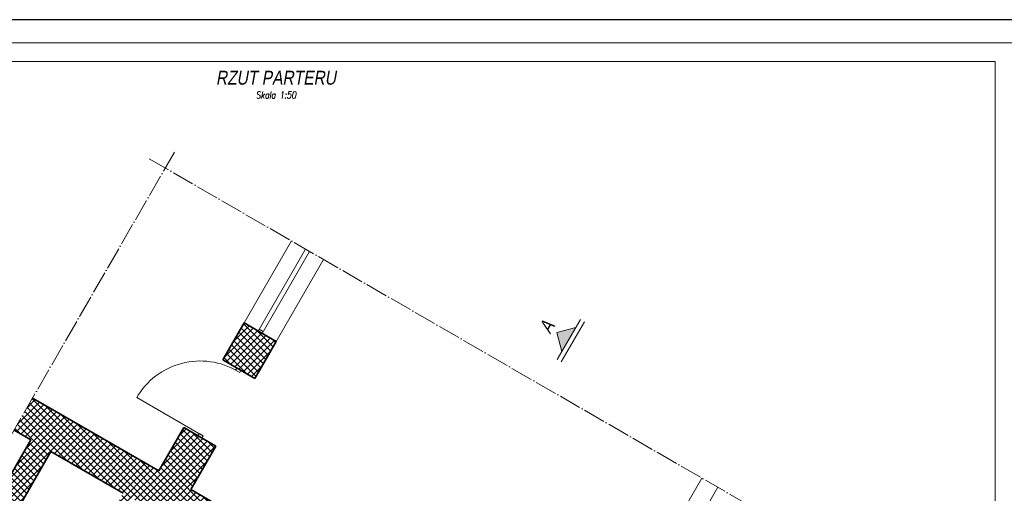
# Model space of a CAD drawing. Header units: millimetres. Extents: x 558 to 24951, y -5755 to 7551.
# Tile 31 of 32: x 22995 to 24056, y 7041 to 7551. Entities that reach past the tile are written whole.
import ezdxf
from ezdxf.enums import TextEntityAlignment as Align

# ---------------------------------------------------------------- set-up
doc = ezdxf.new("R2010")
doc.units = ezdxf.units.MM
doc.linetypes.add('ACAD_ISO04W100', pattern=[30, 24, -3, 0, -3])
doc.layers.get('Defpoints').update_dxf_attribs({"color": 252})
for name, color, linetype, lineweight in [('K_Grube', 252, 'Continuous', 35), ('K_Kreskowanie', 252, 'Continuous', 5), ('K_Opis_zmienny', 252, 'Continuous', 13), ('K_Osie', 252, 'ACAD_ISO04W100', 5), ('K_Ramka', 252, 'Continuous', 18), ('K_Stolarka', 252, 'Continuous', 15), ('K_Widokowe', 252, 'Continuous', 13)]:
    doc.layers.add(name, color=color, linetype=linetype, lineweight=lineweight)
doc.styles.add('Tytuł 50', font='arial.ttf', dxfattribs={"width": 0.8, "oblique": 10, "height": 15})
doc.styles.add('Zwykły 50', font='romans.shx', dxfattribs={"width": 0.8, "oblique": 10, "height": 7.5})
pattern_1 = [(45, (2962.861, -2454.189), (-3.5921024, 3.5921024), []), (135, (2962.861, -2454.189), (-3.5921024, -3.5921024), [])]

msp = doc.modelspace()

# ---------------------------------------------------------------- hatches: boundary and pattern name
at = {"layer": 'K_Kreskowanie', "ltscale": 5}
h = msp.add_hatch(dxfattribs=at)
h.set_pattern_fill('ANSI37', color=256, scale=1.6)
h.set_pattern_definition(pattern_1)
h.paths.add_polyline_path([(23236.838, 7224.307), (23213.838, 7184.469), (23248.479, 7164.469), (23271.479, 7204.307)])
h = msp.add_hatch(dxfattribs=at)
h.set_pattern_fill('ANSI37', color=256, scale=1.6)
h.set_pattern_definition(pattern_1)
h.paths.add_polyline_path([(23007.059, 7098.317), (22767.559, 6683.491), (22861.955, 6628.991), (22866.955, 6637.651), (22827.984, 6660.151), (22841.984, 6684.4), (22808.209, 6703.9), (22875.301, 6820.107), (22954.976, 6774.107), (22959.976, 6782.767), (22880.301, 6828.767), (23028.709, 7085.817), (23106.652, 7040.817), (23041.652, 6928.234), (23050.312, 6923.234), (23115.312, 7035.817), (23193.254, 6990.817), (23128.254, 6878.234), (23136.914, 6873.234), (23201.914, 6985.817), (23298.909, 6929.817), (23164.909, 6697.722), (23052.326, 6762.722), (22951.826, 6588.651), (22944.898, 6592.651), (22939.898, 6583.991), (22962.414, 6570.991), (22967.414, 6579.651), (22960.486, 6583.651), (22994.986, 6643.407), (23073.795, 6597.907), (23039.295, 6538.151), (23028.036, 6544.651), (23023.036, 6535.991), (23094.05, 6494.991), (23099.05, 6503.651), (23047.955, 6533.151), (23087.455, 6601.567), (23047.618, 6624.567), (23103.618, 6721.562), (23170.302, 6683.062), (23309.302, 6923.817), (23369.923, 6888.817), (23389.923, 6923.458), (23179.479, 7044.958), (23206.479, 7091.723), (23171.838, 7111.723), (23144.838, 7064.958), (23008.872, 7143.458), (22988.872, 7108.817)])
h.paths.add_polyline_path([(23038.957, 6629.567), (22999.986, 6652.067), (23055.986, 6749.062), (23094.957, 6726.562)], flags=16)
h.paths.add_polyline_path([(22803.209, 6695.24), (22828.324, 6680.74), (22819.324, 6665.151), (22794.209, 6679.651)], flags=16)
at = {"layer": 'K_Opis_zmienny'}
msp.add_hatch(color=256, dxfattribs=at).paths.add_polyline_path([(23573.844, 7214.019), (23594.335, 7219.509), (23579.335, 7193.528)])

# ---------------------------------------------------------------- linework, layer by layer
at = {"layer": 'Defpoints'}
msp.add_lwpolyline([(22371.174, 6065.976), (24471.174, 6065.976), (24471.174, 7550.976), (22371.174, 7550.976)], close=True, dxfattribs=at)
at = {"layer": 'K_Grube', "ltscale": 5}
for p, q in [((23236.838, 7224.307), (23213.838, 7184.469)), ((23271.479, 7204.307), (23236.838, 7224.307)), ((23271.479, 7204.307), (23248.479, 7164.469)), ((23248.479, 7164.469), (23213.838, 7184.469)), ((23027.059, 7132.958), (23008.872, 7143.458)), ((23027.059, 7132.958), (23144.838, 7064.958)), ((23171.838, 7111.723), (23144.838, 7064.958)), ((23206.479, 7091.723), (23171.838, 7111.723)), ((23007.059, 7098.317), (22988.872, 7108.817)), ((22767.559, 6683.491), (23007.059, 7098.317)), ((23206.479, 7091.723), (23179.479, 7044.958)), ((22880.301, 6828.767), (23028.709, 7085.817)), ((23028.709, 7085.817), (23106.652, 7040.817)), ((23179.479, 7044.958), (23389.923, 6923.458))]:
    msp.add_line(p, q, dxfattribs=at)
at = {"layer": 'K_Opis_zmienny'}
for p, q in [((23599.335, 7228.169), (23574.335, 7184.868)), ((23573.844, 7214.019), (23594.335, 7219.509)), ((23603.665, 7225.669), (23578.665, 7182.368)), ((23573.844, 7214.019), (23579.335, 7193.528))]:
    msp.add_line(p, q, dxfattribs=at)
at = {"layer": 'K_Opis_zmienny', "ltscale": 0.5}
msp.add_lwpolyline([(22496.174, 7505.976), (24046.174, 7505.976), (24046.174, 6110.976), (22496.174, 6110.976), (22496.174, 7505.976)], dxfattribs=at)
at = {"layer": 'K_Osie'}
for p, q in [((23161.872, 7408.462), (22669.372, 6555.427)), ((23134.552, 7401.141), (23838.119, 6994.937))]:
    msp.add_line(p, q, dxfattribs=at)
at = {"layer": 'K_Ramka'}
msp.add_lwpolyline([(22396.174, 6090.976), (24446.174, 6090.976), (24446.174, 7525.976), (22396.174, 7525.976)], close=True, dxfattribs=at)
at = {"layer": 'K_Stolarka', "ltscale": 5}
for p, q in [((23302.994, 7303.891), (23251.994, 7215.557)), ((23307.324, 7301.391), (23256.324, 7213.057)), ((23253.244, 7217.722), (23257.574, 7215.222)), ((23228.994, 7175.719), (23227.744, 7173.554)), ((23227.744, 7173.554), (23232.074, 7171.054)), ((23233.324, 7173.219), (23232.074, 7171.054)), ((23190.409, 7103.888), (23121.127, 7143.888)), ((23186.994, 7102.973), (23188.244, 7105.138)), ((23188.244, 7105.138), (23192.574, 7102.638)), ((23191.324, 7100.473), (23192.574, 7102.638))]:
    msp.add_line(p, q, dxfattribs=at)
msp.add_arc((23189.6, 7104.19), 79.147, 59.38373, 149.896697, dxfattribs=at)
at = {"layer": 'K_Widokowe'}
for p, q in [((23236.838, 7224.307), (23287.838, 7312.641)), ((23271.479, 7204.307), (23322.479, 7292.641))]:
    msp.add_line(p, q, dxfattribs=at)
at = {"layer": 'K_Widokowe', "ltscale": 5}
for p, q in [((23692.047, 6991.287), (23730.145, 7057.275)), ((23708.82, 6980.338), (23747.466, 7047.275))]:
    msp.add_line(p, q, dxfattribs=at)

# ---------------------------------------------------------------- texts
at = {"layer": 'K_Opis_zmienny', "oblique": 10, "width": 0.8}
for s, height, style, p in [('RZUT PARTERU', 15, 'Tytuł 50', (23271.174, 7488.476)), ('Skala 1:50', 7.5, 'Zwykły 50', (23271.174, 7469.726))]:
    msp.add_text(s, height=height, dxfattribs=dict(at, style=style)).set_placement(p, align=Align.MIDDLE_CENTER)
at = {"layer": 'K_Opis_zmienny', "style": 'Tytuł 50', "oblique": 10, "width": 0.8}
msp.add_text('A', height=15, rotation=60, dxfattribs=at).set_placement((23563.019, 7220.269), align=Align.MIDDLE_CENTER)

doc.saveas('drawing.dxf')
